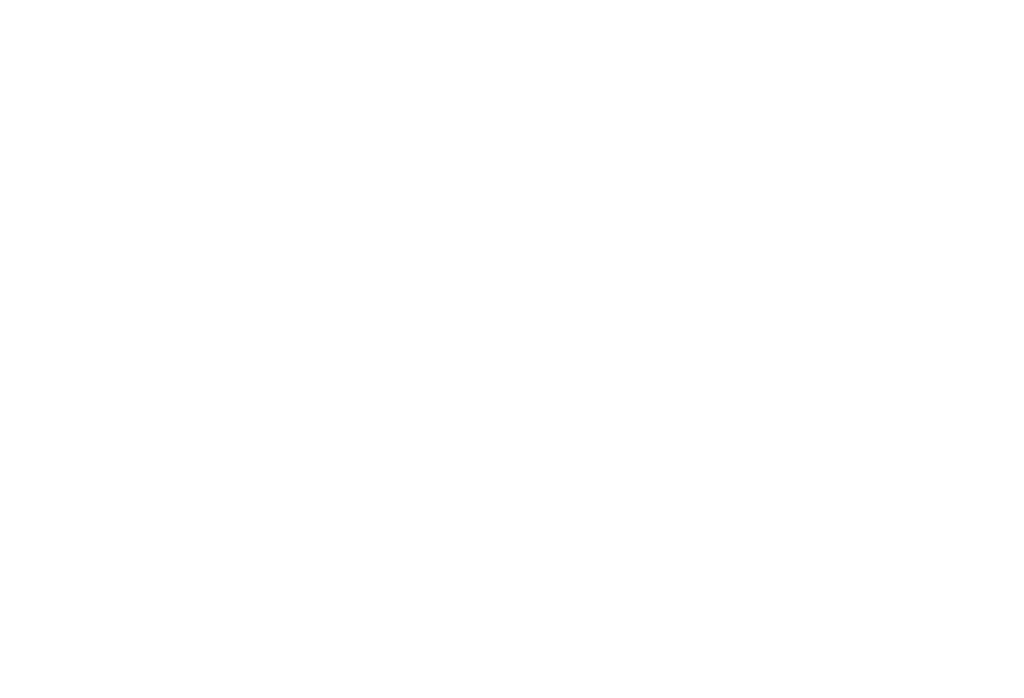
# Model space of a CAD drawing. Header units: millimetres. Extents: x 4946 to 18537, y -10559 to 785.
# Tile 62 of 79: x 8682 to 9974, y -3071 to -2206. Entities that reach past the tile are written whole.
import ezdxf

# ---------------------------------------------------------------- set-up
doc = ezdxf.new("R2010")
doc.units = ezdxf.units.MM
doc.layers.add('BA_txs', color=2, linetype='Continuous', lineweight=18)
doc.styles.add('BIKTS', font='bikromsw.shx', dxfattribs={"width": 0.85})

msp = doc.modelspace()

# ---------------------------------------------------------------- texts
at = {"layer": 'BA_txs', "color": 7, "insert": (8329.43, -983.52), "char_height": 18.75, "width": 754.691, "attachment_point": 1, "style": 'BIKTS'}
msp.add_mtext('\\pi-56.25,l75,t75;1)^IPrzed zamówieniem stolarki, wymiary otworów sprawdzić w naturze.\\P2)^IWymiania stolarki dotyczy elementów opisanych na rysunku (wymiar, numer)\\P3)^IPozostawić odciągi spalin (silniki, odprowadzenie spalin, rury podłączniowe), \\P^Iinstalacja elektryczna odciągów spalin do wymiany.\\P4)^IUsuwać wyłącznie instalacje, które nie mają wpływu na funkcjonowanie obiektów sąsiadujących.\\P^IW przypadku stwierdzenia wpływu na funkcjonowanie obiektów sąsiadujących\\P^Iinstalację należy wymienić na tożsamą i uzgodnić z Inwestorem\\P^Iokoliczności wymiany w celu wyeliminowania zaburzeń w funkcjonowaniu obiektów. \\P5)^IW garażu w miejscu występowania nowoprojektowanej blachy ryflowanej Instalacje elektryczne prowadzić podtynkowo\\P6)^IRysunek rozpatrywać łącznie w projektami branżowymi', dxfattribs=at)

doc.saveas('drawing.dxf')
